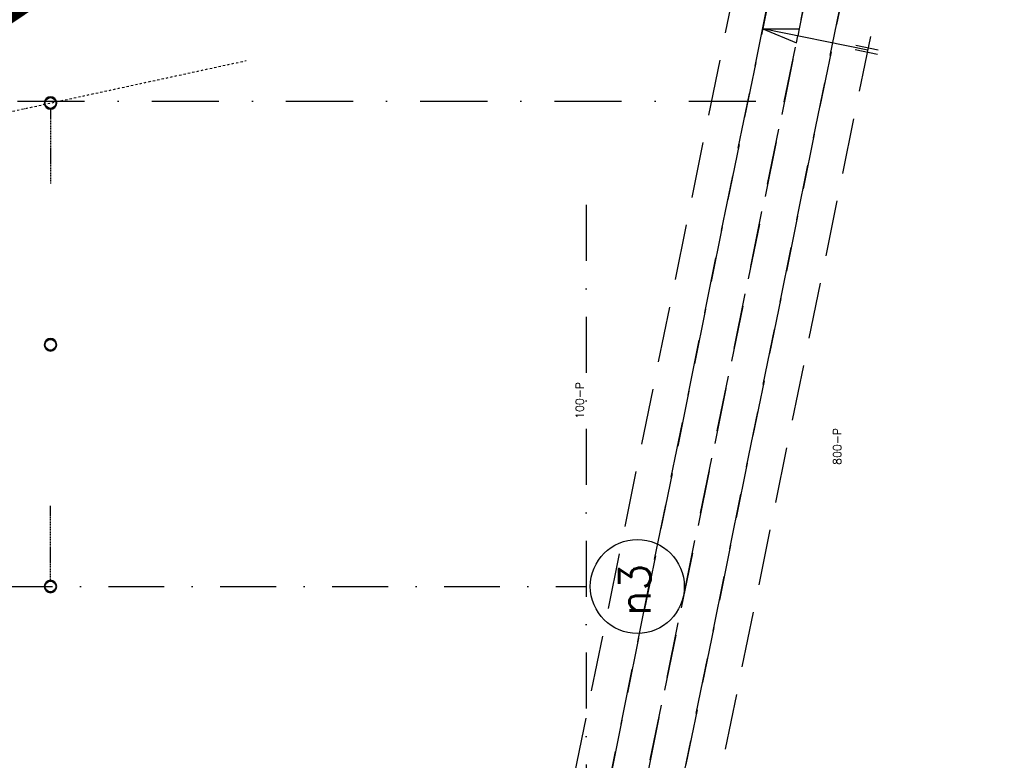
# Model space of a CAD drawing. Extents: x -29284 to 2055880, y -64816 to 121103.
# Tile 103 of 123: x 48455 to 59455, y 59506 to 67777. Entities that reach past the tile are written whole.
import ezdxf

# ---------------------------------------------------------------- set-up
doc = ezdxf.new("R2010")
doc.units = 0
doc.header["$LTSCALE"] = 50
doc.header["$MEASUREMENT"] = 0
doc.header["$PDMODE"] = 3
doc.header["$PDSIZE"] = 0.1
for name, pattern in [('DASHDOT', [1, 0.5, -0.25, 0, -0.25]), ('DD1', [2.66667, 1.66667, -0.5, 0, -0.5]), ('HIDDEN', [0.375, 0.25, -0.125]), ('HIDDEN2', [0.1875, 0.125, -0.0625]), ('STRAM_0WT$0$DASHDOT', [25, 12.5, -6.25, 0, -6.25])]:
    doc.linetypes.add(name, pattern=pattern)
doc.layers.get('0').update_dxf_attribs({"linetype": 'CONTINUOUS'})
for name, color, linetype in [('_BRANDCOMPART', 6, 'DASHDOT'), ('A--A21--_F123-', 9, 'CONTINUOUS'), ('A--A28--_F-2--', 7, 'CONTINUOUS'), ('A--L21--', 3, 'CONTINUOUS'), ('A--L21--_F-2--', 7, 'CONTINUOUS'), ('A--L28--', 7, 'CONTINUOUS'), ('A--L28--_F-2--', 7, 'CONTINUOUS'), ('A--L28DC1_KONSTR', 1, 'HIDDEN'), ('STRAM_0WT$0$A--L$7A-_STRAM', 1, 'STRAM_0WT$0$DASHDOT'), ('STRAM_0WT$0$A--L$7A1-_STRA', 1, 'CONTINUOUS'), ('STRAM_0WT$0$A--L$7A3-_STRA', 3, 'CONTINUOUS'), ('STRAM_0WT$0$A--T$7A8-_STRAMIEN', 8, 'STRAM_0WT$0$DASHDOT'), ('STRAMIEN', 1, 'DD1'), ('TEKST_KOZIJNMERK', 2, 'CONTINUOUS'), ('X--LR---_CP', 7, 'CONTINUOUS')]:
    doc.layers.add(name, color=color, linetype=linetype)
doc.layers.add('bruto vloeroppervlak', color=3, linetype='CONTINUOUS', plot=False)
doc.styles.add('HIEMSTRA', font='romans.shx')
doc.styles.add('STRAM_0WT$0$HIEMSTRA', font='romans.shx')

# ---------------------------------------------------------------- blocks, each defined once
blk = doc.blocks.new('Q020871-')
at = {"layer": 'A--A28--_F-2--', "color": 3, "linetype": 'Continuous'}
for points in [[(-60, 0), (-70, 0), (-55, 23), (-65, 27)], [(-55, -23), (-65, -27), (-60, 0), (-70, 0)], [(-55, 23), (-65, 27), (-42, 42), (-49, 49)], [(-42, 42), (-49, 49), (-23, 55), (-27, 65)], [(-23, 55), (-27, 65), (0, 60), (0, 70)], [(0, 60), (0, 70), (23, 55), (27, 65)], [(23, 55), (27, 65), (42, 42), (49, 49)], [(42, 42), (49, 49), (55, 23), (65, 27)], [(55, 23), (65, 27), (60, 0), (70, 0)], [(60, 0), (70, 0), (55, -23), (65, -27)], [(-42, -42), (-49, -49), (-55, -23), (-65, -27)], [(-23, -55), (-27, -65), (-42, -42), (-49, -49)], [(0, -60), (0, -70), (-23, -55), (-27, -65)], [(23, -55), (27, -65), (0, -60), (0, -70)], [(42, -42), (49, -49), (23, -55), (27, -65)], [(55, -23), (65, -27), (42, -42), (49, -49)]]:
    blk.add_solid(points, dxfattribs=at)
at = {"layer": 'A--L28--_F-2--', "color": 3, "linetype": 'Continuous'}
blk.add_lwpolyline([(0, 70, 1), (0, -70, 1), (0, 70), (0, 60, -1), (0, -60, -1), (0, 60)], format="xyb", close=True, dxfattribs=at)
at = {"layer": 'X--LR---_CP', "color": 4, "linetype": 'Continuous'}
blk.add_point((0, 0), dxfattribs=at)
blk = doc.blocks.new('*U1296')
at = {"layer": 'A--A21--_F123-', "color": 2, "linetype": 'Continuous', "const_width": 100}
blk.add_lwpolyline([(0, 0, 0.267683), (5019, 5294)], format="xyb", dxfattribs=at)
at = {"layer": 'A--L21--_F-2--', "color": 3, "linetype": 'Continuous'}
for points in [[(0, 0), (-14, 48, 0.267683), (4970, 5305), (5019, 5294)], [(0, 0), (14, -48, 0.267683), (5068, 5282), (5019, 5294)]]:
    blk.add_lwpolyline(points, format="xyb", dxfattribs=at)
blk = doc.blocks.new('A$C44AA6D3C')
at = {"layer": 'STRAM_0WT$0$A--L$7A-_STRAM'}
blk.add_line((-19661, 0), (-566, 0), dxfattribs=at)
at = {"layer": 'STRAM_0WT$0$A--L$7A1-_STRA'}
blk.add_circle((0, 0), 525, dxfattribs=at)
at = {"layer": 'STRAM_0WT$0$A--L$7A3-_STRA', "style": 'STRAM_0WT$0$HIEMSTRA'}
blk.add_text('n3', height=350, rotation=90, dxfattribs=at).set_placement((147, -330))

msp = doc.modelspace()

# ---------------------------------------------------------------- linework, layer by layer
at = {"color": 1, "linetype": 'HIDDEN'}
for p, q in [((48799.5, 66777), (48799.5, 65946.9)), ((48799.5, 61516.7), (48799.5, 62346.9))]:
    msp.add_line(p, q, dxfattribs=at)
at = {"layer": '_BRANDCOMPART', "ltscale": 30}
msp.add_lwpolyline([(36335.9, 67455.7), (36329.5, 64587.4), (46929.7, 66867.9), (57386.6, 66865.7)], dxfattribs=at)
at = {"layer": 'A--L28DC1_KONSTR', "color": 2, "linetype": 'HIDDEN2', "ltscale": 100}
for points in [[(51779.5, 55035.9), (55405.6, 55035.9), (59455.4, 74915.4), (59016.8, 74767.7), (55078.9, 55435.9), (55078.9, 55435.9), (51779.5, 55435.9)], [(51779.5, 55435.9), (55078.9, 55435.9), (59016.8, 74767.7), (58591.3, 74681.3), (54752.1, 55835.9), (54752.1, 55835.9), (51779.5, 55835.9)], [(51779.5, 56235.9), (54425.4, 56235.9), (58176.4, 74650.3), (57772.9, 74673.1), (54098.7, 56635.9), (54098.7, 56635.9), (51629.5, 56635.9), (51629.5, 56535.9)], [(51779.5, 55835.9), (54752.1, 55835.9), (58591.3, 74681.3), (58176.4, 74650.3), (54425.4, 56235.9), (54425.4, 56235.9), (51779.5, 56235.9)]]:
    msp.add_lwpolyline(points, dxfattribs=at)
at = {"layer": 'A--L28DC1_KONSTR', "color": 1, "linetype": 'Continuous'}
for points in [[(57931.7, 67437), (56755.9, 67676.5), (57163.6, 67674.3), (57147.8, 67596.6)], [(57931.7, 67437), (56755.9, 67676.5), (57132, 67519), (57147.8, 67596.6)], [(58037.5, 67389.9), (57787.8, 67440.8)], [(58047.5, 67438.9), (57797.8, 67489.7)]]:
    msp.add_lwpolyline(points, dxfattribs=at)
at = {"layer": 'bruto vloeroppervlak', "linetype": 'Continuous'}
msp.add_lwpolyline([(46059.3, 56636), (46059.3, 66709.9), (46059.3, 66771.4, 0.3016133), (51591.1, 72629.8), (52913.5, 79171.8), (52352.7, 79285.2), (52253.2, 78801.3), (50331.4, 79192.8), (50306.4, 79197.9), (51975.7, 87442.1), (52500.4, 87335.2), (52556, 87608.5), (53810.8, 93768.6), (47238.7, 93768.6), (47238.7, 93753.2), (47220.4, 93753.2), (47098.4, 93396.5), (47097.1, 93392.8, 0.0951397), (40463, 94451.7), (30665.4, 94453.8)], format="xyb", dxfattribs=at)
at = {"layer": 'STRAM_0WT$0$A--T$7A8-_STRAMIEN', "color": 8}
msp.add_line((54784.5, 65708.4), (54784.5, 44332.8), dxfattribs=at)
at = {"layer": 'STRAMIEN', "linetype": 'DASHDOT'}
msp.add_line((35694.1, 64009.3), (50986.1, 67320.3), dxfattribs=at)
msp.add_line((35694.1, 64009.3), (50986.1, 67320.3), dxfattribs=at)

# ---------------------------------------------------------------- block references
at = {"layer": 'A--L21--'}
msp.add_blockref('*U1296', (46433.5, 66903.8), dxfattribs=at)
at = {"layer": 'A--L28--', "linetype": 'Continuous'}
for p in [(48799.5, 66846.9), (48799.5, 64146.9), (48799.5, 61446.9)]:
    msp.add_blockref('Q020871-', p, dxfattribs=at)
at = {"layer": 'A--L28DC1_KONSTR', "color": 0, "linetype": 'Continuous'}
msp.add_blockref('A$C44AA6D3C', (55355.4, 61446.9), dxfattribs=at)

# ---------------------------------------------------------------- texts
at = {"layer": 'TEKST_KOZIJNMERK', "style": 'HIEMSTRA'}
for s, p in [('100-P', (54757.2, 63318.2)), ('800-P', (57633.5, 62804.6))]:
    msp.add_text(s, height=90, rotation=90, dxfattribs=at).set_placement(p)

doc.saveas('drawing.dxf')
